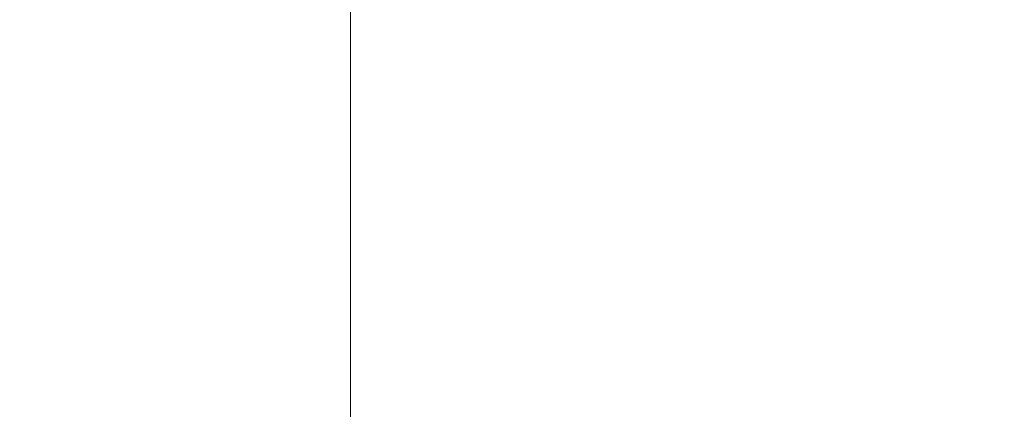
# Model space of a CAD drawing. Header units: centimetres. Extents: x -26.3 to 27.5, y 4.2 to 67.9.
# Tile 21 of 256: x -26.0005 to -25.959, y 4.2578 to 4.2742. Entities that reach past the tile are written whole.
import ezdxf

# ---------------------------------------------------------------- set-up
doc = ezdxf.new("R2010")
doc.units = ezdxf.units.CM
doc.header["$LTSCALE"] = 2.54
doc.layers.add('Lucido design-1', color=7, linetype='Continuous')

# ---------------------------------------------------------------- blocks, each defined once
blk = doc.blocks.new('Gruppo-2-1')
at = {"color": 7, "linetype": 'Continuous', "lineweight": 9}
for points, invisible_edges in [([(-25.997866, 4.277742, -1111.017382), (-25.99881, 4.278243, -1111.017382), (-26.00082, 4.274644, -1111.018549), (-25.999722, 4.274061, -1111.018549)], 15), ([(-25.997866, 4.277742, -1147.117382), (-25.99881, 4.278243, -1147.117382), (-26.00082, 4.274644, -1147.118549), (-25.999722, 4.274061, -1147.118549)], 15), ([(-25.999854, 4.273799, -1111.809689), (-26.000963, 4.274388, -1111.809689), (-25.999078, 4.277764, -1111.810802), (-25.998114, 4.277252, -1111.810802)], 15), ([(-25.999854, 4.273799, -1147.909689), (-26.000963, 4.274388, -1147.909689), (-25.999078, 4.277764, -1147.910802), (-25.998114, 4.277252, -1147.910802)], 15), ([(-25.996903, 4.277282, -1111.017382), (-25.997866, 4.277742, -1111.017382), (-25.999722, 4.274061, -1111.018549), (-25.998601, 4.273525, -1111.018549)], 15), ([(-25.996903, 4.277282, -1147.117382), (-25.997866, 4.277742, -1147.117382), (-25.999722, 4.274061, -1147.118549), (-25.998601, 4.273525, -1147.118549)], 15), ([(-25.998721, 4.273258, -1111.809689), (-25.999854, 4.273799, -1111.809689), (-25.998114, 4.277252, -1111.810802), (-25.997129, 4.276781, -1111.810802)], 15), ([(-25.998721, 4.273258, -1147.909689), (-25.999854, 4.273799, -1147.909689), (-25.998114, 4.277252, -1147.910802), (-25.997129, 4.276781, -1147.910802)], 15), ([(-25.99592, 4.276862, -1111.017382), (-25.996903, 4.277282, -1111.017382), (-25.998601, 4.273525, -1111.018549), (-25.997457, 4.273037, -1111.018549)], 15), ([(-25.99592, 4.276862, -1147.117382), (-25.996903, 4.277282, -1147.117382), (-25.998601, 4.273525, -1147.118549), (-25.997457, 4.273037, -1147.118549)], 15), ([(-25.997566, 4.272765, -1111.809689), (-25.998721, 4.273258, -1111.809689), (-25.997129, 4.276781, -1111.810802), (-25.996125, 4.276353, -1111.810802)], 15), ([(-25.997566, 4.272765, -1147.909689), (-25.998721, 4.273258, -1147.909689), (-25.997129, 4.276781, -1147.910802), (-25.996125, 4.276353, -1147.910802)], 15), ([(-25.994921, 4.276485, -1111.017382), (-25.99592, 4.276862, -1111.017382), (-25.997457, 4.273037, -1111.018549), (-25.996294, 4.272598, -1111.018549)], 15), ([(-25.994921, 4.276485, -1147.117382), (-25.99592, 4.276862, -1147.117382), (-25.997457, 4.273037, -1147.118549), (-25.996294, 4.272598, -1147.118549)], 15), ([(-25.996392, 4.272322, -1111.809689), (-25.997566, 4.272765, -1111.809689), (-25.996125, 4.276353, -1111.810802), (-25.995104, 4.275967, -1111.810802)], 15), ([(-25.996392, 4.272322, -1147.909689), (-25.997566, 4.272765, -1147.909689), (-25.996125, 4.276353, -1147.910802), (-25.995104, 4.275967, -1147.910802)], 15), ([(-25.993906, 4.276151, -1111.017382), (-25.994921, 4.276485, -1111.017382), (-25.996294, 4.272598, -1111.018549), (-25.995113, 4.272209, -1111.018549)], 15), ([(-25.993906, 4.276151, -1147.117382), (-25.994921, 4.276485, -1147.117382), (-25.996294, 4.272598, -1147.118549), (-25.995113, 4.272209, -1147.118549)], 15), ([(-25.995199, 4.271929, -1111.809689), (-25.996392, 4.272322, -1111.809689), (-25.995104, 4.275967, -1111.810802), (-25.994067, 4.275626, -1111.810802)], 15), ([(-25.995199, 4.271929, -1147.909689), (-25.996392, 4.272322, -1147.909689), (-25.995104, 4.275967, -1147.910802), (-25.994067, 4.275626, -1147.910802)], 15), ([(-25.992878, 4.27586, -1111.017382), (-25.993906, 4.276151, -1111.017382), (-25.995113, 4.272209, -1111.018549), (-25.993917, 4.27187, -1111.018549)], 15), ([(-25.992878, 4.27586, -1147.117382), (-25.993906, 4.276151, -1147.117382), (-25.995113, 4.272209, -1147.118549), (-25.993917, 4.27187, -1147.118549)], 15), ([(-25.991839, 4.275613, -1111.017382), (-25.992878, 4.27586, -1111.017382), (-25.993917, 4.27187, -1111.018549), (-25.992708, 4.271583, -1111.018549)], 15), ([(-25.991839, 4.275613, -1147.117382), (-25.992878, 4.27586, -1147.117382), (-25.993917, 4.27187, -1147.118549), (-25.992708, 4.271583, -1147.118549)], 15), ([(-25.993991, 4.271586, -1111.809689), (-25.995199, 4.271929, -1111.809689), (-25.994067, 4.275626, -1111.810802), (-25.993017, 4.275328, -1111.810802)], 15), ([(-25.993991, 4.271586, -1147.909689), (-25.995199, 4.271929, -1147.909689), (-25.994067, 4.275626, -1147.910802), (-25.993017, 4.275328, -1147.910802)], 15), ([(-25.99079, 4.27541, -1111.017382), (-25.991839, 4.275613, -1111.017382), (-25.992708, 4.271583, -1111.018549), (-25.991487, 4.271346, -1111.018549)], 15), ([(-25.99079, 4.27541, -1147.117382), (-25.991839, 4.275613, -1147.117382), (-25.992708, 4.271583, -1147.118549), (-25.991487, 4.271346, -1147.118549)], 15), ([(-25.989734, 4.275252, -1111.017382), (-25.99079, 4.27541, -1111.017382), (-25.991487, 4.271346, -1111.018549), (-25.990257, 4.271162, -1111.018549)], 15), ([(-25.989734, 4.275252, -1147.117382), (-25.99079, 4.27541, -1147.117382), (-25.991487, 4.271346, -1147.118549), (-25.990257, 4.271162, -1147.118549)], 15), ([(-25.992769, 4.271296, -1111.809689), (-25.993991, 4.271586, -1111.809689), (-25.993017, 4.275328, -1111.810802), (-25.991955, 4.275076, -1111.810802)], 15), ([(-25.992769, 4.271296, -1147.909689), (-25.993991, 4.271586, -1147.909689), (-25.993017, 4.275328, -1147.910802), (-25.991955, 4.275076, -1147.910802)], 15), ([(-25.991536, 4.271057, -1111.809689), (-25.992769, 4.271296, -1111.809689), (-25.991955, 4.275076, -1111.810802), (-25.990883, 4.274868, -1111.810802)], 15), ([(-25.991536, 4.271057, -1147.909689), (-25.992769, 4.271296, -1147.909689), (-25.991955, 4.275076, -1147.910802), (-25.990883, 4.274868, -1147.910802)], 15), ([(-25.988671, 4.275138, -1111.017382), (-25.989734, 4.275252, -1111.017382), (-25.990257, 4.271162, -1111.018549), (-25.989021, 4.271031, -1111.018549)], 15), ([(-25.988671, 4.275138, -1147.117382), (-25.989734, 4.275252, -1147.117382), (-25.990257, 4.271162, -1147.118549), (-25.989021, 4.271031, -1147.118549)], 15), ([(-25.987605, 4.275071, -1111.017382), (-25.988671, 4.275138, -1111.017382), (-25.989021, 4.271031, -1111.018549), (-25.98778, 4.270952, -1111.018549)], 15), ([(-25.987605, 4.275071, -1147.117382), (-25.988671, 4.275138, -1147.117382), (-25.989021, 4.271031, -1147.118549), (-25.98778, 4.270952, -1147.118549)], 15), ([(-25.987605, 4.275071, -1111.017382), (-25.98778, 4.270952, -1111.018549), (-25.986537, 4.270925, -1111.018549), (-25.986537, 4.275014, -1111.017391)], 11), ([(-25.987605, 4.275071, -1147.117382), (-25.98778, 4.270952, -1147.118549), (-25.986537, 4.270925, -1147.118549), (-25.986537, 4.275014, -1147.117391)], 11), ([(-25.986537, 4.27093, -1111.018547), (27.113463, 4.27093, -1111.018547), (27.113463, 4.275014, -1111.017391), (-25.986537, 4.275014, -1111.017391)], 5), ([(-25.986537, 4.27093, -1147.118547), (27.113463, 4.27093, -1147.118547), (27.113463, 4.275014, -1147.117391), (-25.986537, 4.275014, -1147.117391)], 5), ([(-25.999722, 4.274061, -1111.018549), (-26.00082, 4.274644, -1111.018549), (-26.002802, 4.271097, -1111.019889), (-26.001552, 4.270433, -1111.019889)], 15), ([(-25.999722, 4.274061, -1147.118549), (-26.00082, 4.274644, -1147.118549), (-26.002802, 4.271097, -1147.119889), (-26.001552, 4.270433, -1147.119889)], 15), ([(-25.990295, 4.270872, -1111.809689), (-25.991536, 4.271057, -1111.809689), (-25.990883, 4.274868, -1111.810802), (-25.989803, 4.274707, -1111.810802)], 15), ([(-25.990295, 4.270872, -1147.909689), (-25.991536, 4.271057, -1147.909689), (-25.990883, 4.274868, -1147.910802), (-25.989803, 4.274707, -1147.910802)], 15), ([(-25.989046, 4.270739, -1111.809689), (-25.990295, 4.270872, -1111.809689), (-25.989803, 4.274707, -1111.810802), (-25.988718, 4.274591, -1111.810802)], 15), ([(-25.989046, 4.270739, -1147.909689), (-25.990295, 4.270872, -1147.909689), (-25.989803, 4.274707, -1147.910802), (-25.988718, 4.274591, -1147.910802)], 15), ([(-25.987793, 4.270659, -1111.809689), (-25.989046, 4.270739, -1111.809689), (-25.988718, 4.274591, -1111.810802), (-25.987629, 4.274522, -1111.810802)], 15), ([(-25.987793, 4.270659, -1147.909689), (-25.989046, 4.270739, -1147.909689), (-25.988718, 4.274591, -1147.910802), (-25.987629, 4.274522, -1147.910802)], 15), ([(-25.986537, 4.274331, -1111.810753), (-25.986537, 4.270632, -1111.809689), (-25.987793, 4.270659, -1111.809689), (-25.987629, 4.274522, -1111.810802)], 14), ([(-25.986537, 4.274331, -1147.910753), (-25.986537, 4.270632, -1147.909689), (-25.987793, 4.270659, -1147.909689), (-25.987629, 4.274522, -1147.910802)], 14), ([(-26.001576, 4.270385, -1111.80842), (-26.002828, 4.271051, -1111.80842), (-26.000963, 4.274388, -1111.809689), (-25.999854, 4.273799, -1111.809689)], 15), ([(-26.001576, 4.270385, -1147.90842), (-26.002828, 4.271051, -1147.90842), (-26.000963, 4.274388, -1147.909689), (-25.999854, 4.273799, -1147.909689)], 15), ([(-25.986537, 4.270632, -1111.809689), (-25.986537, 4.274331, -1111.810753), (27.113463, 4.274331, -1111.810753), (27.113463, 4.270632, -1111.809689)], 10), ([(-25.986537, 4.270632, -1147.909689), (-25.986537, 4.274331, -1147.910753), (27.113463, 4.274331, -1147.910753), (27.113463, 4.270632, -1147.909689)], 10), ([(-26.000296, 4.269774, -1111.80842), (-26.001576, 4.270385, -1111.80842), (-25.999854, 4.273799, -1111.809689), (-25.998721, 4.273258, -1111.809689)], 15), ([(-26.000296, 4.269774, -1147.90842), (-26.001576, 4.270385, -1147.90842), (-25.999854, 4.273799, -1147.909689), (-25.998721, 4.273258, -1147.909689)], 15), ([(-25.998601, 4.273525, -1111.018549), (-25.999722, 4.274061, -1111.018549), (-26.001552, 4.270433, -1111.019889), (-26.000274, 4.269823, -1111.019889)], 15), ([(-25.998601, 4.273525, -1147.118549), (-25.999722, 4.274061, -1147.118549), (-26.001552, 4.270433, -1147.119889), (-26.000274, 4.269823, -1147.119889)], 15), ([(-25.997457, 4.273037, -1111.018549), (-25.998601, 4.273525, -1111.018549), (-26.000274, 4.269823, -1111.019889), (-25.998972, 4.269267, -1111.019889)], 15), ([(-25.997457, 4.273037, -1147.118549), (-25.998601, 4.273525, -1147.118549), (-26.000274, 4.269823, -1147.119889), (-25.998972, 4.269267, -1147.119889)], 15), ([(-25.998992, 4.269218, -1111.80842), (-26.000296, 4.269774, -1111.80842), (-25.998721, 4.273258, -1111.809689), (-25.997566, 4.272765, -1111.809689)], 15), ([(-25.998992, 4.269218, -1147.90842), (-26.000296, 4.269774, -1147.90842), (-25.998721, 4.273258, -1147.909689), (-25.997566, 4.272765, -1147.909689)], 15), ([(-25.996294, 4.272598, -1111.018549), (-25.997457, 4.273037, -1111.018549), (-25.998972, 4.269267, -1111.019889), (-25.997647, 4.268767, -1111.019889)], 15), ([(-25.996294, 4.272598, -1147.118549), (-25.997457, 4.273037, -1147.118549), (-25.998972, 4.269267, -1147.119889), (-25.997647, 4.268767, -1147.119889)], 15), ([(-25.997665, 4.268717, -1111.80842), (-25.998992, 4.269218, -1111.80842), (-25.997566, 4.272765, -1111.809689), (-25.996392, 4.272322, -1111.809689)], 15), ([(-25.997665, 4.268717, -1147.90842), (-25.998992, 4.269218, -1147.90842), (-25.997566, 4.272765, -1147.909689), (-25.996392, 4.272322, -1147.909689)], 15), ([(-25.995113, 4.272209, -1111.018549), (-25.996294, 4.272598, -1111.018549), (-25.997647, 4.268767, -1111.019889), (-25.996303, 4.268324, -1111.019889)], 15), ([(-25.995113, 4.272209, -1147.118549), (-25.996294, 4.272598, -1147.118549), (-25.997647, 4.268767, -1147.119889), (-25.996303, 4.268324, -1147.119889)], 15), ([(-25.996319, 4.268273, -1111.80842), (-25.997665, 4.268717, -1111.80842), (-25.996392, 4.272322, -1111.809689), (-25.995199, 4.271929, -1111.809689)], 15), ([(-25.996319, 4.268273, -1147.90842), (-25.997665, 4.268717, -1147.90842), (-25.996392, 4.272322, -1147.909689), (-25.995199, 4.271929, -1147.909689)], 15), ([(-25.993917, 4.27187, -1111.018549), (-25.995113, 4.272209, -1111.018549), (-25.996303, 4.268324, -1111.019889), (-25.994941, 4.267938, -1111.019889)], 15), ([(-25.993917, 4.27187, -1147.118549), (-25.995113, 4.272209, -1147.118549), (-25.996303, 4.268324, -1147.119889), (-25.994941, 4.267938, -1147.119889)], 15), ([(-25.994954, 4.267887, -1111.80842), (-25.996319, 4.268273, -1111.80842), (-25.995199, 4.271929, -1111.809689), (-25.993991, 4.271586, -1111.809689)], 15), ([(-25.994954, 4.267887, -1147.90842), (-25.996319, 4.268273, -1147.90842), (-25.995199, 4.271929, -1147.909689), (-25.993991, 4.271586, -1147.909689)], 15), ([(-25.992708, 4.271583, -1111.018549), (-25.993917, 4.27187, -1111.018549), (-25.994941, 4.267938, -1111.019889), (-25.993563, 4.267611, -1111.019889)], 15), ([(-25.992708, 4.271583, -1147.118549), (-25.993917, 4.27187, -1147.118549), (-25.994941, 4.267938, -1147.119889), (-25.993563, 4.267611, -1147.119889)], 15), ([(-25.993575, 4.267558, -1111.80842), (-25.994954, 4.267887, -1111.80842), (-25.993991, 4.271586, -1111.809689), (-25.992769, 4.271296, -1111.809689)], 15), ([(-25.993575, 4.267558, -1147.90842), (-25.994954, 4.267887, -1147.90842), (-25.993991, 4.271586, -1147.909689), (-25.992769, 4.271296, -1147.909689)], 15), ([(-25.992183, 4.267289, -1111.80842), (-25.993575, 4.267558, -1111.80842), (-25.992769, 4.271296, -1111.809689), (-25.991536, 4.271057, -1111.809689)], 15), ([(-25.992183, 4.267289, -1147.90842), (-25.993575, 4.267558, -1147.90842), (-25.992769, 4.271296, -1147.909689), (-25.991536, 4.271057, -1147.909689)], 15), ([(-25.991487, 4.271346, -1111.018549), (-25.992708, 4.271583, -1111.018549), (-25.993563, 4.267611, -1111.019889), (-25.992174, 4.267342, -1111.019889)], 15), ([(-25.991487, 4.271346, -1147.118549), (-25.992708, 4.271583, -1147.118549), (-25.993563, 4.267611, -1147.119889), (-25.992174, 4.267342, -1147.119889)], 15), ([(-25.990257, 4.271162, -1111.018549), (-25.991487, 4.271346, -1111.018549), (-25.992174, 4.267342, -1111.019889), (-25.990773, 4.267132, -1111.019889)], 15), ([(-25.990257, 4.271162, -1147.118549), (-25.991487, 4.271346, -1147.118549), (-25.992174, 4.267342, -1147.119889), (-25.990773, 4.267132, -1147.119889)], 15), ([(-25.99078, 4.267079, -1111.80842), (-25.992183, 4.267289, -1111.80842), (-25.991536, 4.271057, -1111.809689), (-25.990295, 4.270872, -1111.809689)], 15), ([(-25.99078, 4.267079, -1147.90842), (-25.992183, 4.267289, -1147.90842), (-25.991536, 4.271057, -1147.909689), (-25.990295, 4.270872, -1147.909689)], 15), ([(-25.98937, 4.266929, -1111.80842), (-25.99078, 4.267079, -1111.80842), (-25.990295, 4.270872, -1111.809689), (-25.989046, 4.270739, -1111.809689)], 15), ([(-25.98937, 4.266929, -1147.90842), (-25.99078, 4.267079, -1147.90842), (-25.990295, 4.270872, -1147.909689), (-25.989046, 4.270739, -1147.909689)], 15), ([(-25.989021, 4.271031, -1111.018549), (-25.990257, 4.271162, -1111.018549), (-25.990773, 4.267132, -1111.019889), (-25.989366, 4.266982, -1111.019889)], 15), ([(-25.989021, 4.271031, -1147.118549), (-25.990257, 4.271162, -1147.118549), (-25.990773, 4.267132, -1147.119889), (-25.989366, 4.266982, -1147.119889)], 15), ([(-25.98778, 4.270952, -1111.018549), (-25.989021, 4.271031, -1111.018549), (-25.989366, 4.266982, -1111.019889), (-25.987953, 4.266892, -1111.019889)], 15), ([(-25.98778, 4.270952, -1147.118549), (-25.989021, 4.271031, -1147.118549), (-25.989366, 4.266982, -1147.119889), (-25.987953, 4.266892, -1147.119889)], 15), ([(-25.986537, 4.266898, -1111.019877), (-25.986537, 4.270925, -1111.018549), (-25.98778, 4.270952, -1111.018549), (-25.987953, 4.266892, -1111.019889)], 14), ([(-25.986537, 4.266898, -1147.119877), (-25.986537, 4.270925, -1147.118549), (-25.98778, 4.270952, -1147.118549), (-25.987953, 4.266892, -1147.119889)], 14), ([(-25.986537, 4.266898, -1111.019877), (27.113463, 4.266898, -1111.019877), (27.113463, 4.27093, -1111.018547), (-25.986537, 4.27093, -1111.018547)], 5), ([(-25.986537, 4.266898, -1147.119877), (27.113463, 4.266898, -1147.119877), (27.113463, 4.27093, -1147.118547), (-25.986537, 4.27093, -1147.118547)], 5), ([(-26.000274, 4.269823, -1111.019889), (-26.001552, 4.270433, -1111.019889), (-26.003351, 4.266865, -1111.021399), (-26.00192, 4.266181, -1111.021399)], 15), ([(-26.000274, 4.269823, -1147.119889), (-26.001552, 4.270433, -1147.119889), (-26.003351, 4.266865, -1147.121399), (-26.00192, 4.266181, -1147.121399)], 15), ([(-26.00185, 4.266336, -1111.806997), (-26.003274, 4.267016, -1111.806997), (-26.001576, 4.270385, -1111.80842), (-26.000296, 4.269774, -1111.80842)], 15), ([(-26.00185, 4.266336, -1147.906997), (-26.003274, 4.267016, -1147.906997), (-26.001576, 4.270385, -1147.90842), (-26.000296, 4.269774, -1147.90842)], 15), ([(-25.987955, 4.266839, -1111.80842), (-25.98937, 4.266929, -1111.80842), (-25.989046, 4.270739, -1111.809689), (-25.987793, 4.270659, -1111.809689)], 15), ([(-25.987955, 4.266839, -1147.90842), (-25.98937, 4.266929, -1147.90842), (-25.989046, 4.270739, -1147.909689), (-25.987793, 4.270659, -1147.909689)], 15), ([(-25.986537, 4.270144, -1111.809527), (-25.986537, 4.266809, -1111.80842), (-25.987955, 4.266839, -1111.80842), (-25.987793, 4.270659, -1111.809689)], 14), ([(-25.986537, 4.270144, -1147.909527), (-25.986537, 4.266809, -1147.90842), (-25.987955, 4.266839, -1147.90842), (-25.987793, 4.270659, -1147.909689)], 14), ([(-25.987793, 4.270659, -1111.809689), (-25.986537, 4.270632, -1111.809689), (-25.986537, 4.270144, -1111.809527)], 9), ([(-25.987793, 4.270659, -1147.909689), (-25.986537, 4.270632, -1147.909689), (-25.986537, 4.270144, -1147.909527)], 9), ([(27.113463, 4.270632, -1111.809689), (27.113463, 4.270144, -1111.809527), (-25.986537, 4.270144, -1111.809527), (-25.986537, 4.270632, -1111.809689)], 10), ([(27.113463, 4.270632, -1147.909689), (27.113463, 4.270144, -1147.909527), (-25.986537, 4.270144, -1147.909527), (-25.986537, 4.270632, -1147.909689)], 10), ([(-25.986537, 4.266809, -1111.80842), (-25.986537, 4.270144, -1111.809527), (27.113463, 4.270144, -1111.809527), (27.113463, 4.266809, -1111.80842)], 10), ([(-25.986537, 4.266809, -1147.90842), (-25.986537, 4.270144, -1147.909527), (27.113463, 4.270144, -1147.909527), (27.113463, 4.266809, -1147.90842)], 10), ([(-25.998972, 4.269267, -1111.019889), (-26.000274, 4.269823, -1111.019889), (-26.00192, 4.266181, -1111.021399), (-26.000462, 4.265559, -1111.021399)], 15), ([(-25.998972, 4.269267, -1147.119889), (-26.000274, 4.269823, -1147.119889), (-26.00192, 4.266181, -1147.121399), (-26.000462, 4.265559, -1147.121399)], 15), ([(-26.000399, 4.265716, -1111.806997), (-26.00185, 4.266336, -1111.806997), (-26.000296, 4.269774, -1111.80842), (-25.998992, 4.269218, -1111.80842)], 15), ([(-26.000399, 4.265716, -1147.906997), (-26.00185, 4.266336, -1147.906997), (-26.000296, 4.269774, -1147.90842), (-25.998992, 4.269218, -1147.90842)], 15), ([(-25.997647, 4.268767, -1111.019889), (-25.998972, 4.269267, -1111.019889), (-26.000462, 4.265559, -1111.021399), (-25.998979, 4.265, -1111.021399)], 15), ([(-25.997647, 4.268767, -1147.119889), (-25.998972, 4.269267, -1147.119889), (-26.000462, 4.265559, -1147.121399), (-25.998979, 4.265, -1147.121399)], 15), ([(-25.998922, 4.265159, -1111.806997), (-26.000399, 4.265716, -1111.806997), (-25.998992, 4.269218, -1111.80842), (-25.997665, 4.268717, -1111.80842)], 15), ([(-25.998922, 4.265159, -1147.906997), (-26.000399, 4.265716, -1147.906997), (-25.998992, 4.269218, -1147.90842), (-25.997665, 4.268717, -1147.90842)], 15), ([(-25.996303, 4.268324, -1111.019889), (-25.997647, 4.268767, -1111.019889), (-25.998979, 4.265, -1111.021399), (-25.997473, 4.264503, -1111.021399)], 15), ([(-25.996303, 4.268324, -1147.119889), (-25.997647, 4.268767, -1147.119889), (-25.998979, 4.265, -1147.121399), (-25.997473, 4.264503, -1147.121399)], 15), ([(-25.997424, 4.264665, -1111.806997), (-25.998922, 4.265159, -1111.806997), (-25.997665, 4.268717, -1111.80842), (-25.996319, 4.268273, -1111.80842)], 15), ([(-25.997424, 4.264665, -1147.906997), (-25.998922, 4.265159, -1147.906997), (-25.997665, 4.268717, -1147.90842), (-25.996319, 4.268273, -1147.90842)], 15), ([(-25.994941, 4.267938, -1111.019889), (-25.996303, 4.268324, -1111.019889), (-25.997473, 4.264503, -1111.021399), (-25.995948, 4.264071, -1111.021399)], 15), ([(-25.994941, 4.267938, -1147.119889), (-25.996303, 4.268324, -1147.119889), (-25.997473, 4.264503, -1147.121399), (-25.995948, 4.264071, -1147.121399)], 15), ([(-25.995905, 4.264235, -1111.806997), (-25.997424, 4.264665, -1111.806997), (-25.996319, 4.268273, -1111.80842), (-25.994954, 4.267887, -1111.80842)], 15), ([(-25.995905, 4.264235, -1147.906997), (-25.997424, 4.264665, -1147.906997), (-25.996319, 4.268273, -1147.90842), (-25.994954, 4.267887, -1147.90842)], 15), ([(-25.993563, 4.267611, -1111.019889), (-25.994941, 4.267938, -1111.019889), (-25.995948, 4.264071, -1111.021399), (-25.994405, 4.263704, -1111.021399)], 15), ([(-25.993563, 4.267611, -1147.119889), (-25.994941, 4.267938, -1147.119889), (-25.995948, 4.264071, -1147.121399), (-25.994405, 4.263704, -1147.121399)], 15), ([(-25.99437, 4.26387, -1111.806997), (-25.995905, 4.264235, -1111.806997), (-25.994954, 4.267887, -1111.80842), (-25.993575, 4.267558, -1111.80842)], 15), ([(-25.99437, 4.26387, -1147.906997), (-25.995905, 4.264235, -1147.906997), (-25.994954, 4.267887, -1147.90842), (-25.993575, 4.267558, -1147.90842)], 15), ([(-25.992174, 4.267342, -1111.019889), (-25.993563, 4.267611, -1111.019889), (-25.994405, 4.263704, -1111.021399), (-25.992849, 4.263403, -1111.021399)], 15), ([(-25.992174, 4.267342, -1147.119889), (-25.993563, 4.267611, -1147.119889), (-25.994405, 4.263704, -1147.121399), (-25.992849, 4.263403, -1147.121399)], 15), ([(-25.99282, 4.26357, -1111.806997), (-25.99437, 4.26387, -1111.806997), (-25.993575, 4.267558, -1111.80842), (-25.992183, 4.267289, -1111.80842)], 15), ([(-25.99282, 4.26357, -1147.906997), (-25.99437, 4.26387, -1147.906997), (-25.993575, 4.267558, -1147.90842), (-25.992183, 4.267289, -1147.90842)], 15), ([(-25.990773, 4.267132, -1111.019889), (-25.992174, 4.267342, -1111.019889), (-25.992849, 4.263403, -1111.021399), (-25.991281, 4.263169, -1111.021399)], 15), ([(-25.990773, 4.267132, -1147.119889), (-25.992174, 4.267342, -1147.119889), (-25.992849, 4.263403, -1147.121399), (-25.991281, 4.263169, -1147.121399)], 15), ([(-25.991259, 4.263336, -1111.806997), (-25.99282, 4.26357, -1111.806997), (-25.992183, 4.267289, -1111.80842), (-25.99078, 4.267079, -1111.80842)], 15), ([(-25.991259, 4.263336, -1147.906997), (-25.99282, 4.26357, -1147.906997), (-25.992183, 4.267289, -1147.90842), (-25.99078, 4.267079, -1147.90842)], 15), ([(-25.989366, 4.266982, -1111.019889), (-25.990773, 4.267132, -1111.019889), (-25.991281, 4.263169, -1111.021399), (-25.989705, 4.263001, -1111.021399)], 15), ([(-25.989366, 4.266982, -1147.119889), (-25.990773, 4.267132, -1147.119889), (-25.991281, 4.263169, -1147.121399), (-25.989705, 4.263001, -1147.121399)], 15), ([(-25.98969, 4.263169, -1111.806997), (-25.991259, 4.263336, -1111.806997), (-25.99078, 4.267079, -1111.80842), (-25.98937, 4.266929, -1111.80842)], 15), ([(-25.98969, 4.263169, -1147.906997), (-25.991259, 4.263336, -1147.906997), (-25.99078, 4.267079, -1147.90842), (-25.98937, 4.266929, -1147.90842)], 15), ([(-25.987953, 4.266892, -1111.019889), (-25.989366, 4.266982, -1111.019889), (-25.989705, 4.263001, -1111.021399), (-25.988122, 4.2629, -1111.021399)], 15), ([(-25.987953, 4.266892, -1147.119889), (-25.989366, 4.266982, -1147.119889), (-25.989705, 4.263001, -1147.121399), (-25.988122, 4.2629, -1147.121399)], 15), ([(-25.988115, 4.263069, -1111.806997), (-25.98969, 4.263169, -1111.806997), (-25.98937, 4.266929, -1111.80842), (-25.987955, 4.266839, -1111.80842)], 15), ([(-25.988115, 4.263069, -1147.906997), (-25.98969, 4.263169, -1147.906997), (-25.98937, 4.266929, -1147.90842), (-25.987955, 4.266839, -1147.90842)], 15), ([(-25.986537, 4.262927, -1111.021376), (-25.986537, 4.266862, -1111.019889), (-25.987953, 4.266892, -1111.019889), (-25.988122, 4.2629, -1111.021399)], 14), ([(-25.986537, 4.262927, -1147.121376), (-25.986537, 4.266862, -1147.119889), (-25.987953, 4.266892, -1147.119889), (-25.988122, 4.2629, -1147.121399)], 14), ([(-25.986537, 4.266015, -1111.808121), (-25.986537, 4.263035, -1111.806997), (-25.988115, 4.263069, -1111.806997), (-25.987955, 4.266839, -1111.80842)], 14), ([(-25.986537, 4.266015, -1147.908121), (-25.986537, 4.263035, -1147.906997), (-25.988115, 4.263069, -1147.906997), (-25.987955, 4.266839, -1147.90842)], 14), ([(-25.987955, 4.266839, -1111.80842), (-25.986537, 4.266809, -1111.80842), (-25.986537, 4.266015, -1111.808121)], 9), ([(-25.987955, 4.266839, -1147.90842), (-25.986537, 4.266809, -1147.90842), (-25.986537, 4.266015, -1147.908121)], 9), ([(-25.987953, 4.266892, -1111.019889), (-25.986537, 4.266862, -1111.019889), (-25.986537, 4.266898, -1111.019877)], 9), ([(-25.987953, 4.266892, -1147.119889), (-25.986537, 4.266862, -1147.119889), (-25.986537, 4.266898, -1147.119877)], 9), ([(27.113463, 4.266862, -1111.019889), (27.113463, 4.266898, -1111.019877), (-25.986537, 4.266898, -1111.019877), (-25.986537, 4.266862, -1111.019889)], 10), ([(27.113463, 4.266862, -1147.119889), (27.113463, 4.266898, -1147.119877), (-25.986537, 4.266898, -1147.119877), (-25.986537, 4.266862, -1147.119889)], 10), ([(-25.986537, 4.266862, -1111.019889), (-25.986537, 4.262927, -1111.021376), (27.113463, 4.262927, -1111.021376), (27.113463, 4.266862, -1111.019889)], 10), ([(-25.986537, 4.266862, -1147.119889), (-25.986537, 4.262927, -1147.121376), (27.113463, 4.262927, -1147.121376), (27.113463, 4.266862, -1147.119889)], 10), ([(27.113463, 4.266809, -1111.80842), (27.113463, 4.266015, -1111.808121), (-25.986537, 4.266015, -1111.808121), (-25.986537, 4.266809, -1111.80842)], 10), ([(27.113463, 4.266809, -1147.90842), (27.113463, 4.266015, -1147.908121), (-25.986537, 4.266015, -1147.908121), (-25.986537, 4.266809, -1147.90842)], 10), ([(-26.001785, 4.262267, -1111.80542), (-26.003382, 4.262948, -1111.80542), (-26.00185, 4.266336, -1111.806997), (-26.000399, 4.265716, -1111.806997)], 15), ([(-26.001785, 4.262267, -1147.90542), (-26.003382, 4.262948, -1147.90542), (-26.00185, 4.266336, -1147.906997), (-26.000399, 4.265716, -1147.906997)], 15), ([(-25.986537, 4.263035, -1111.806997), (-25.986537, 4.266015, -1111.808121), (27.113463, 4.266015, -1111.808121), (27.113463, 4.263035, -1111.806997)], 10), ([(-25.986537, 4.263035, -1147.906997), (-25.986537, 4.266015, -1147.908121), (27.113463, 4.266015, -1147.908121), (27.113463, 4.263035, -1147.906997)], 10), ([(-25.998979, 4.265, -1111.021399), (-26.000462, 4.265559, -1111.021399), (-26.001925, 4.26192, -1111.023077), (-26.000286, 4.261301, -1111.023077)], 15), ([(-25.998979, 4.265, -1147.121399), (-26.000462, 4.265559, -1147.121399), (-26.001925, 4.26192, -1147.123077), (-26.000286, 4.261301, -1147.123077)], 15), ([(-26.000161, 4.261654, -1111.80542), (-26.001785, 4.262267, -1111.80542), (-26.000399, 4.265716, -1111.806997), (-25.998922, 4.265159, -1111.806997)], 15), ([(-26.000161, 4.261654, -1147.90542), (-26.001785, 4.262267, -1147.90542), (-26.000399, 4.265716, -1147.906997), (-25.998922, 4.265159, -1147.906997)], 15), ([(-25.997473, 4.264503, -1111.021399), (-25.998979, 4.265, -1111.021399), (-26.000286, 4.261301, -1111.023077), (-25.998622, 4.260753, -1111.023077)], 15), ([(-25.997473, 4.264503, -1147.121399), (-25.998979, 4.265, -1147.121399), (-26.000286, 4.261301, -1147.123077), (-25.998622, 4.260753, -1147.123077)], 15), ([(-25.998512, 4.261111, -1111.80542), (-26.000161, 4.261654, -1111.80542), (-25.998922, 4.265159, -1111.806997), (-25.997424, 4.264665, -1111.806997)], 15), ([(-25.998512, 4.261111, -1147.90542), (-26.000161, 4.261654, -1147.90542), (-25.998922, 4.265159, -1147.906997), (-25.997424, 4.264665, -1147.906997)], 15), ([(-25.996842, 4.260638, -1111.80542), (-25.998512, 4.261111, -1111.80542), (-25.997424, 4.264665, -1111.806997), (-25.995905, 4.264235, -1111.806997)], 15), ([(-25.996842, 4.260638, -1147.90542), (-25.998512, 4.261111, -1147.90542), (-25.997424, 4.264665, -1147.906997), (-25.995905, 4.264235, -1147.906997)], 15), ([(-25.995948, 4.264071, -1111.021399), (-25.997473, 4.264503, -1111.021399), (-25.998622, 4.260753, -1111.023077), (-25.996936, 4.260275, -1111.023077)], 15), ([(-25.995948, 4.264071, -1147.121399), (-25.997473, 4.264503, -1147.121399), (-25.998622, 4.260753, -1147.123077), (-25.996936, 4.260275, -1147.123077)], 15), ([(-25.995153, 4.260236, -1111.80542), (-25.996842, 4.260638, -1111.80542), (-25.995905, 4.264235, -1111.806997), (-25.99437, 4.26387, -1111.806997)], 15), ([(-25.995153, 4.260236, -1147.90542), (-25.996842, 4.260638, -1147.90542), (-25.995905, 4.264235, -1147.906997), (-25.99437, 4.26387, -1147.906997)], 15), ([(-25.994405, 4.263704, -1111.021399), (-25.995948, 4.264071, -1111.021399), (-25.996936, 4.260275, -1111.023077), (-25.995232, 4.25987, -1111.023077)], 15), ([(-25.994405, 4.263704, -1147.121399), (-25.995948, 4.264071, -1147.121399), (-25.996936, 4.260275, -1147.123077), (-25.995232, 4.25987, -1147.123077)], 15), ([(-25.993448, 4.259906, -1111.80542), (-25.995153, 4.260236, -1111.80542), (-25.99437, 4.26387, -1111.806997), (-25.99282, 4.26357, -1111.806997)], 15), ([(-25.993448, 4.259906, -1147.90542), (-25.995153, 4.260236, -1147.90542), (-25.99437, 4.26387, -1147.906997), (-25.99282, 4.26357, -1147.906997)], 15), ([(-25.992849, 4.263403, -1111.021399), (-25.994405, 4.263704, -1111.021399), (-25.995232, 4.25987, -1111.023077), (-25.993512, 4.259537, -1111.023077)], 15), ([(-25.992849, 4.263403, -1147.121399), (-25.994405, 4.263704, -1147.121399), (-25.995232, 4.25987, -1147.123077), (-25.993512, 4.259537, -1147.123077)], 15), ([(-25.991281, 4.263169, -1111.021399), (-25.992849, 4.263403, -1111.021399), (-25.993512, 4.259537, -1111.023077), (-25.991779, 4.259278, -1111.023077)], 15), ([(-25.991281, 4.263169, -1147.121399), (-25.992849, 4.263403, -1147.121399), (-25.993512, 4.259537, -1147.123077), (-25.991779, 4.259278, -1147.123077)], 15), ([(-25.991732, 4.259649, -1111.80542), (-25.993448, 4.259906, -1111.80542), (-25.99282, 4.26357, -1111.806997), (-25.991259, 4.263336, -1111.806997)], 15), ([(-25.991732, 4.259649, -1147.90542), (-25.993448, 4.259906, -1147.90542), (-25.99282, 4.26357, -1147.906997), (-25.991259, 4.263336, -1147.906997)], 15), ([(-25.990005, 4.259466, -1111.80542), (-25.991732, 4.259649, -1111.80542), (-25.991259, 4.263336, -1111.806997), (-25.98969, 4.263169, -1111.806997)], 15), ([(-25.990005, 4.259466, -1147.90542), (-25.991732, 4.259649, -1147.90542), (-25.991259, 4.263336, -1147.906997), (-25.98969, 4.263169, -1147.906997)], 15), ([(-25.989705, 4.263001, -1111.021399), (-25.991281, 4.263169, -1111.021399), (-25.991779, 4.259278, -1111.023077), (-25.990037, 4.259092, -1111.023077)], 15), ([(-25.989705, 4.263001, -1147.121399), (-25.991281, 4.263169, -1147.121399), (-25.991779, 4.259278, -1147.123077), (-25.990037, 4.259092, -1147.123077)], 15), ([(-25.988122, 4.2629, -1111.021399), (-25.989705, 4.263001, -1111.021399), (-25.990037, 4.259092, -1111.023077), (-25.988289, 4.258981, -1111.023077)], 15), ([(-25.988122, 4.2629, -1147.121399), (-25.989705, 4.263001, -1147.121399), (-25.990037, 4.259092, -1147.123077), (-25.988289, 4.258981, -1147.123077)], 15), ([(-25.988273, 4.259355, -1111.80542), (-25.990005, 4.259466, -1111.80542), (-25.98969, 4.263169, -1111.806997), (-25.988115, 4.263069, -1111.806997)], 15), ([(-25.988273, 4.259355, -1147.90542), (-25.990005, 4.259466, -1147.90542), (-25.98969, 4.263169, -1147.906997), (-25.988115, 4.263069, -1147.906997)], 15), ([(-25.986537, 4.26195, -1111.806536), (-25.986537, 4.259318, -1111.80542), (-25.988273, 4.259355, -1111.80542), (-25.988115, 4.263069, -1111.806997)], 14), ([(-25.986537, 4.26195, -1147.906536), (-25.986537, 4.259318, -1147.90542), (-25.988273, 4.259355, -1147.90542), (-25.988115, 4.263069, -1147.906997)], 14), ([(-25.988122, 4.2629, -1111.021399), (-25.986537, 4.262866, -1111.021399), (-25.986537, 4.262927, -1111.021376)], 9), ([(-25.988122, 4.2629, -1147.121399), (-25.986537, 4.262866, -1147.121399), (-25.986537, 4.262927, -1147.121376)], 9), ([(-25.988115, 4.263069, -1111.806997), (-25.986537, 4.263035, -1111.806997), (-25.986537, 4.26195, -1111.806536)], 9), ([(-25.988115, 4.263069, -1147.906997), (-25.986537, 4.263035, -1147.906997), (-25.986537, 4.26195, -1147.906536)], 9), ([(27.113463, 4.263035, -1111.806997), (27.113463, 4.26195, -1111.806536), (-25.986537, 4.26195, -1111.806536), (-25.986537, 4.263035, -1111.806997)], 10), ([(27.113463, 4.263035, -1147.906997), (27.113463, 4.26195, -1147.906536), (-25.986537, 4.26195, -1147.906536), (-25.986537, 4.263035, -1147.906997)], 10), ([(27.113463, 4.262866, -1111.021399), (27.113463, 4.262927, -1111.021376), (-25.986537, 4.262927, -1111.021376), (-25.986537, 4.262866, -1111.021399)], 10), ([(27.113463, 4.262866, -1147.121399), (27.113463, 4.262927, -1147.121376), (-25.986537, 4.262927, -1147.121376), (-25.986537, 4.262866, -1147.121399)], 10), ([(-25.986537, 4.259023, -1111.023043), (-25.986537, 4.262866, -1111.021399), (-25.988122, 4.2629, -1111.021399), (-25.988289, 4.258981, -1111.023077)], 14), ([(-25.986537, 4.259023, -1147.123043), (-25.986537, 4.262866, -1147.121399), (-25.988122, 4.2629, -1147.121399), (-25.988289, 4.258981, -1147.123077)], 14), ([(-25.986537, 4.262866, -1111.021399), (-25.986537, 4.259023, -1111.023043), (27.113463, 4.259023, -1111.023043), (27.113463, 4.262866, -1111.021399)], 10), ([(-25.986537, 4.262866, -1147.121399), (-25.986537, 4.259023, -1147.123043), (27.113463, 4.259023, -1147.123043), (27.113463, 4.262866, -1147.121399)], 10), ([(-26.001378, 4.258208, -1111.803693), (-26.003148, 4.258876, -1111.803693), (-26.001785, 4.262267, -1111.80542), (-26.000161, 4.261654, -1111.80542)], 15), ([(-26.001378, 4.258208, -1147.903693), (-26.003148, 4.258876, -1147.903693), (-26.001785, 4.262267, -1147.90542), (-26.000161, 4.261654, -1147.90542)], 15), ([(-26.000286, 4.261301, -1111.023077), (-26.001925, 4.26192, -1111.023077), (-26.003357, 4.258354, -1111.024917), (-26.001566, 4.257678, -1111.024917)], 15), ([(-26.000286, 4.261301, -1147.123077), (-26.001925, 4.26192, -1147.123077), (-26.003357, 4.258354, -1147.124917), (-26.001566, 4.257678, -1147.124917)], 15), ([(-25.986537, 4.259318, -1111.80542), (-25.986537, 4.26195, -1111.806536), (27.113463, 4.26195, -1111.806536), (27.113463, 4.259318, -1111.80542)], 10), ([(-25.986537, 4.259318, -1147.90542), (-25.986537, 4.26195, -1147.906536), (27.113463, 4.26195, -1147.906536), (27.113463, 4.259318, -1147.90542)], 10), ([(-25.998622, 4.260753, -1111.023077), (-26.000286, 4.261301, -1111.023077), (-26.001566, 4.257678, -1111.024917), (-25.999747, 4.257079, -1111.024917)], 15), ([(-25.998622, 4.260753, -1147.123077), (-26.000286, 4.261301, -1147.123077), (-26.001566, 4.257678, -1147.124917), (-25.999747, 4.257079, -1147.124917)], 15), ([(-25.999582, 4.257616, -1111.803693), (-26.001378, 4.258208, -1111.803693), (-26.000161, 4.261654, -1111.80542), (-25.998512, 4.261111, -1111.80542)], 15), ([(-25.999582, 4.257616, -1147.903693), (-26.001378, 4.258208, -1147.903693), (-26.000161, 4.261654, -1147.90542), (-25.998512, 4.261111, -1147.90542)], 15), ([(-25.997763, 4.257101, -1111.803693), (-25.999582, 4.257616, -1111.803693), (-25.998512, 4.261111, -1111.80542), (-25.996842, 4.260638, -1111.80542)], 15), ([(-25.997763, 4.257101, -1147.903693), (-25.999582, 4.257616, -1147.903693), (-25.998512, 4.261111, -1147.90542), (-25.996842, 4.260638, -1147.90542)], 15), ([(-25.996936, 4.260275, -1111.023077), (-25.998622, 4.260753, -1111.023077), (-25.999747, 4.257079, -1111.024917), (-25.997904, 4.256557, -1111.024917)], 15), ([(-25.996936, 4.260275, -1147.123077), (-25.998622, 4.260753, -1147.123077), (-25.999747, 4.257079, -1147.124917), (-25.997904, 4.256557, -1147.124917)], 15), ([(-25.995923, 4.256664, -1111.803693), (-25.997763, 4.257101, -1111.803693), (-25.996842, 4.260638, -1111.80542), (-25.995153, 4.260236, -1111.80542)], 15), ([(-25.995923, 4.256664, -1147.903693), (-25.997763, 4.257101, -1147.903693), (-25.996842, 4.260638, -1147.90542), (-25.995153, 4.260236, -1147.90542)], 15), ([(-25.995232, 4.25987, -1111.023077), (-25.996936, 4.260275, -1111.023077), (-25.997904, 4.256557, -1111.024917), (-25.996041, 4.256114, -1111.024917)], 15), ([(-25.995232, 4.25987, -1147.123077), (-25.996936, 4.260275, -1147.123077), (-25.997904, 4.256557, -1147.124917), (-25.996041, 4.256114, -1147.124917)], 15), ([(-25.994066, 4.256304, -1111.803693), (-25.995923, 4.256664, -1111.803693), (-25.995153, 4.260236, -1111.80542), (-25.993448, 4.259906, -1111.80542)], 15), ([(-25.994066, 4.256304, -1147.903693), (-25.995923, 4.256664, -1147.903693), (-25.995153, 4.260236, -1147.90542), (-25.993448, 4.259906, -1147.90542)], 15), ([(-25.993512, 4.259537, -1111.023077), (-25.995232, 4.25987, -1111.023077), (-25.996041, 4.256114, -1111.024917), (-25.994161, 4.25575, -1111.024917)], 15), ([(-25.993512, 4.259537, -1147.123077), (-25.995232, 4.25987, -1147.123077), (-25.996041, 4.256114, -1147.124917), (-25.994161, 4.25575, -1147.124917)], 15), ([(-25.992196, 4.256024, -1111.803693), (-25.994066, 4.256304, -1111.803693), (-25.993448, 4.259906, -1111.80542), (-25.991732, 4.259649, -1111.80542)], 15), ([(-25.992196, 4.256024, -1147.903693), (-25.994066, 4.256304, -1147.903693), (-25.993448, 4.259906, -1147.90542), (-25.991732, 4.259649, -1147.90542)], 15), ([(-25.990315, 4.255824, -1111.803693), (-25.992196, 4.256024, -1111.803693), (-25.991732, 4.259649, -1111.80542), (-25.990005, 4.259466, -1111.80542)], 15), ([(-25.990315, 4.255824, -1147.903693), (-25.992196, 4.256024, -1147.903693), (-25.991732, 4.259649, -1147.90542), (-25.990005, 4.259466, -1147.90542)], 15), ([(-25.991779, 4.259278, -1111.023077), (-25.993512, 4.259537, -1111.023077), (-25.994161, 4.25575, -1111.024917), (-25.992267, 4.255467, -1111.024917)], 15), ([(-25.991779, 4.259278, -1147.123077), (-25.993512, 4.259537, -1147.123077), (-25.994161, 4.25575, -1147.124917), (-25.992267, 4.255467, -1147.124917)], 15), ([(-25.990037, 4.259092, -1111.023077), (-25.991779, 4.259278, -1111.023077), (-25.992267, 4.255467, -1111.024917), (-25.990363, 4.255264, -1111.024917)], 15), ([(-25.990037, 4.259092, -1147.123077), (-25.991779, 4.259278, -1147.123077), (-25.992267, 4.255467, -1147.124917), (-25.990363, 4.255264, -1147.124917)], 15), ([(-25.988428, 4.255704, -1111.803693), (-25.990315, 4.255824, -1111.803693), (-25.990005, 4.259466, -1111.80542), (-25.988273, 4.259355, -1111.80542)], 15), ([(-25.988428, 4.255704, -1147.903693), (-25.990315, 4.255824, -1147.903693), (-25.990005, 4.259466, -1147.90542), (-25.988273, 4.259355, -1147.90542)], 15), ([(-25.986537, 4.257958, -1111.804778), (-25.986537, 4.255664, -1111.803693), (-25.988428, 4.255704, -1111.803693), (-25.988273, 4.259355, -1111.80542)], 14), ([(-25.986537, 4.257958, -1147.904778), (-25.986537, 4.255664, -1147.903693), (-25.988428, 4.255704, -1147.903693), (-25.988273, 4.259355, -1147.90542)], 14), ([(-25.988273, 4.259355, -1111.80542), (-25.986537, 4.259318, -1111.80542), (-25.986537, 4.257958, -1111.804778)], 9), ([(-25.988273, 4.259355, -1147.90542), (-25.986537, 4.259318, -1147.90542), (-25.986537, 4.257958, -1147.904778)], 9), ([(27.113463, 4.259318, -1111.80542), (27.113463, 4.257958, -1111.804778), (-25.986537, 4.257958, -1111.804778), (-25.986537, 4.259318, -1111.80542)], 10), ([(27.113463, 4.259318, -1147.90542), (27.113463, 4.257958, -1147.904778), (-25.986537, 4.257958, -1147.904778), (-25.986537, 4.259318, -1147.90542)], 10), ([(-25.988289, 4.258981, -1111.023077), (-25.990037, 4.259092, -1111.023077), (-25.990363, 4.255264, -1111.024917), (-25.988452, 4.255142, -1111.024917)], 15), ([(-25.988289, 4.258981, -1147.123077), (-25.990037, 4.259092, -1147.123077), (-25.990363, 4.255264, -1147.124917), (-25.988452, 4.255142, -1147.124917)], 15), ([(-25.986537, 4.255193, -1111.024873), (-25.986537, 4.258944, -1111.023077), (-25.988289, 4.258981, -1111.023077), (-25.988452, 4.255142, -1111.024917)], 14), ([(-25.986537, 4.255193, -1147.124873), (-25.986537, 4.258944, -1147.123077), (-25.988289, 4.258981, -1147.123077), (-25.988452, 4.255142, -1147.124917)], 14), ([(-25.988289, 4.258981, -1111.023077), (-25.986537, 4.258944, -1111.023077), (-25.986537, 4.259023, -1111.023043)], 9), ([(-25.988289, 4.258981, -1147.123077), (-25.986537, 4.258944, -1147.123077), (-25.986537, 4.259023, -1147.123043)], 9), ([(27.113463, 4.258944, -1111.023077), (27.113463, 4.259023, -1111.023043), (-25.986537, 4.259023, -1111.023043), (-25.986537, 4.258944, -1111.023077)], 10), ([(27.113463, 4.258944, -1147.123077), (27.113463, 4.259023, -1147.123043), (-25.986537, 4.259023, -1147.123043), (-25.986537, 4.258944, -1147.123077)], 10), ([(-25.986537, 4.258944, -1111.023077), (-25.986537, 4.255193, -1111.024873), (27.113463, 4.255193, -1111.024873), (27.113463, 4.258944, -1111.023077)], 10), ([(-25.986537, 4.258944, -1147.123077), (-25.986537, 4.255193, -1147.124873), (27.113463, 4.255193, -1147.124873), (27.113463, 4.258944, -1147.123077)], 10), ([(-26.000632, 4.254188, -1111.801817), (-26.002573, 4.254828, -1111.801817), (-26.001378, 4.258208, -1111.803693), (-25.999582, 4.257616, -1111.803693)], 15), ([(-26.000632, 4.254188, -1147.901817), (-26.002573, 4.254828, -1147.901817), (-26.001378, 4.258208, -1147.903693), (-25.999582, 4.257616, -1147.903693)], 15), ([(-25.986537, 4.255664, -1111.803693), (-25.986537, 4.257958, -1111.804778), (27.113463, 4.257958, -1111.804778), (27.113463, 4.255664, -1111.803693)], 10), ([(-25.986537, 4.255664, -1147.903693), (-25.986537, 4.257958, -1147.904778), (27.113463, 4.257958, -1147.904778), (27.113463, 4.255664, -1147.903693)], 10)]:
    blk.add_3dface(points, dxfattribs=dict(at, invisible_edges=invisible_edges))
blk = doc.blocks.new('Gruppo-3-1')
at = {"color": 7}
blk.add_blockref('Gruppo-2-1', (0, 0), dxfattribs=at)

msp = doc.modelspace()

# ---------------------------------------------------------------- block references
at = {"layer": 'Lucido design-1', "color": 7}
msp.add_blockref('Gruppo-3-1', (0, 0), dxfattribs=at)

doc.saveas('drawing.dxf')
